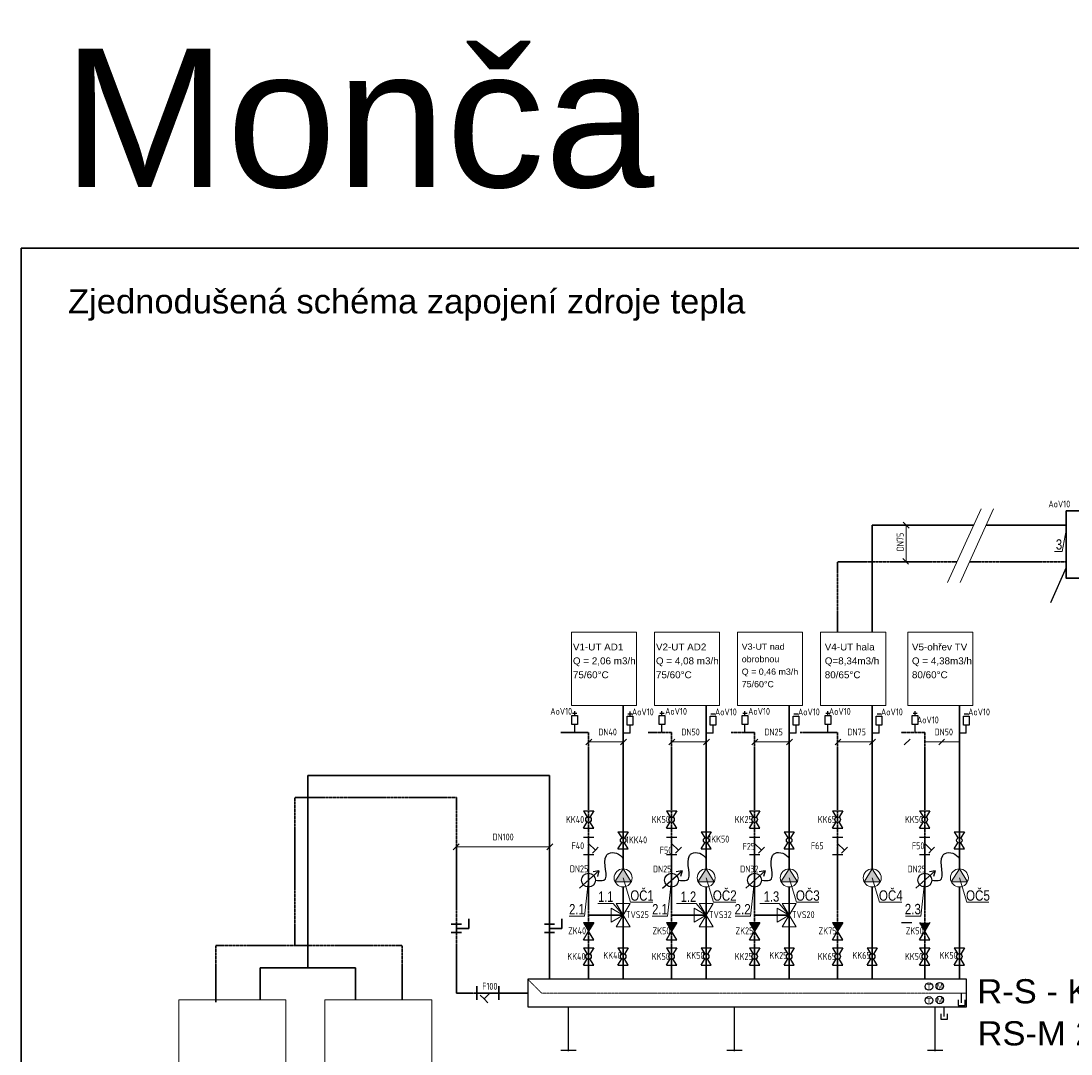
# Model space of a CAD drawing. Header units: millimetres. Extents: x -98431657 to -98227415, y -465497820 to -465456067.
# Tile 4 of 63: x -98424224 to -98416635, y -465493143 to -465485677. Entities that reach past the tile are written whole.
import ezdxf

# ---------------------------------------------------------------- set-up
doc = ezdxf.new("R2010")
doc.units = ezdxf.units.MM
doc.linetypes.add('Carkovana', pattern=[0.21, 0.15, -0.06])
for name, color, linetype, lineweight in [('Kóty obecně', 7, 'Continuous', 25), ('Pasivní chlazení', 7, 'Continuous', 25), ('Standard', 7, 'Continuous', 25), ('Topení', 6, 'Continuous', 25), ('WPF 1 - vrt', 7, 'Continuous', 25), ('ZAM - POHLEDY_Pero_č.__2', 7, 'Continuous', 13), ('základ', 7, 'Continuous', 25)]:
    doc.layers.add(name, color=color, linetype=linetype, lineweight=lineweight)
doc.layers.add('URB_DOMY_skica_hatch', color=7, linetype='Continuous', lineweight=25, true_color=0x656565)
doc.styles.add('ARIAL', font='arial.ttf')
doc.styles.add('ISOCPEUR', font='isocpeur.ttf')

msp = doc.modelspace()

# ---------------------------------------------------------------- hatches: boundary and pattern name
at = {"layer": 'URB_DOMY_skica_hatch', "linetype": 'Continuous', "lineweight": 25, "true_color": 0x000000}
for points in [[(-98419872.2, -465491806.1), (-98419931.3, -465491898.2), (-98419813.2, -465491898.2)], [(-98419272.2, -465491806.1), (-98419331.3, -465491898.2), (-98419213.2, -465491898.2)], [(-98418672.2, -465491806.1), (-98418731.3, -465491898.2), (-98418613.2, -465491898.2)], [(-98418072.2, -465491806.1), (-98418131.3, -465491898.2), (-98418013.2, -465491898.2)], [(-98417442.2, -465491806.1), (-98417501.3, -465491898.2), (-98417383.2, -465491898.2)], [(-98420122.2, -465492256.2), (-98420085.1, -465492194.2), (-98420159.4, -465492194.2)], [(-98419522.2, -465492256.2), (-98419485.1, -465492194.2), (-98419559.4, -465492194.2)], [(-98418922.2, -465492256.2), (-98418885.1, -465492194.2), (-98418959.4, -465492194.2)], [(-98418322.2, -465492256.2), (-98418285.1, -465492194.2), (-98418359.4, -465492194.2)], [(-98417692.2, -465492256.2), (-98417655.1, -465492194.2), (-98417729.4, -465492194.2)]]:
    msp.add_hatch(color=18, dxfattribs=at).paths.add_polyline_path(points)

# ---------------------------------------------------------------- linework, layer by layer
at = {"layer": 'Pasivní chlazení'}
for centre in [(-98417662.3, -465492655.9), (-98417584, -465492653.1), (-98417662.3, -465492755.9), (-98417584, -465492753.1)]:
    msp.add_circle(centre, 27.1, dxfattribs=at)
at = {"layer": 'Standard', "color": 0, "linetype": 'Continuous', "lineweight": 13}
for p, q in [((-98409373.7, -465487319.7), (-98424223.7, -465487319.7)), ((-98424223.7, -465487319.7), (-98424223.7, -465497819.7)), ((-98416700.5, -465489511.9), (-98416671.3, -465489358.3)), ((-98416755.5, -465489511.9), (-98416700.5, -465489511.9)), ((-98420151.5, -465492147.2), (-98420122.2, -465491887.1)), ((-98419872.2, -465491871), (-98419818.5, -465492046.2)), ((-98419551.5, -465492147.2), (-98419522.2, -465491887.1)), ((-98419272.2, -465491871), (-98419218.5, -465492046.2)), ((-98418951.5, -465492147.2), (-98418922.2, -465491887.1)), ((-98418672.2, -465491871), (-98418618.5, -465492046.2)), ((-98418072.2, -465491871), (-98418018.5, -465492046.2)), ((-98417721.5, -465492147.2), (-98417692.2, -465491887.1)), ((-98417442.2, -465491871), (-98417388.5, -465492046.2)), ((-98419818.5, -465492046.2), (-98419658.5, -465492046.2)), ((-98419218.5, -465492046.2), (-98419058.5, -465492046.2)), ((-98418618.5, -465492046.2), (-98418458.5, -465492046.2)), ((-98418018.5, -465492046.2), (-98417858.5, -465492046.2)), ((-98417388.5, -465492046.2), (-98417228.5, -465492046.2)), ((-98420055.3, -465492056.3), (-98419945.3, -465492056.3)), ((-98419872.2, -465492139.6), (-98419958.3, -465492088.7)), ((-98419958.3, -465492088.7), (-98419958.3, -465492139.6)), ((-98419945.3, -465492056.3), (-98419872.2, -465492139.6)), ((-98419872.2, -465492139.6), (-98419922, -465492055.5)), ((-98419922, -465492055.5), (-98419822, -465492055.5)), ((-98419822, -465492055.5), (-98419872.2, -465492139.6)), ((-98419485.3, -465492056.3), (-98419345.3, -465492056.3)), ((-98419272.2, -465492139.6), (-98419358.3, -465492088.7)), ((-98419358.3, -465492088.7), (-98419358.3, -465492139.6)), ((-98419345.3, -465492056.3), (-98419272.2, -465492139.6)), ((-98419272.2, -465492139.6), (-98419322, -465492055.5)), ((-98419322, -465492055.5), (-98419222, -465492055.5)), ((-98419222, -465492055.5), (-98419272.2, -465492139.6)), ((-98418885.3, -465492056.3), (-98418745.3, -465492056.3)), ((-98418672.2, -465492139.6), (-98418758.3, -465492088.7)), ((-98418758.3, -465492088.7), (-98418758.3, -465492139.6)), ((-98418745.3, -465492056.3), (-98418672.2, -465492139.6)), ((-98418672.2, -465492139.6), (-98418722, -465492055.5)), ((-98418722, -465492055.5), (-98418622, -465492055.5)), ((-98418622, -465492055.5), (-98418672.2, -465492139.6)), ((-98420261.5, -465492147.2), (-98420151.5, -465492147.2)), ((-98419872.2, -465492139.6), (-98419958.3, -465492190.5)), ((-98419958.3, -465492190.5), (-98419958.3, -465492139.6)), ((-98419872.2, -465492139.6), (-98419922, -465492223.7)), ((-98419822, -465492223.7), (-98419872.2, -465492139.6)), ((-98419661.5, -465492147.2), (-98419551.5, -465492147.2)), ((-98419272.2, -465492139.6), (-98419358.3, -465492190.5)), ((-98419358.3, -465492190.5), (-98419358.3, -465492139.6)), ((-98419272.2, -465492139.6), (-98419322, -465492223.7)), ((-98419222, -465492223.7), (-98419272.2, -465492139.6)), ((-98419061.5, -465492147.2), (-98418951.5, -465492147.2)), ((-98418672.2, -465492139.6), (-98418758.3, -465492190.5)), ((-98418758.3, -465492190.5), (-98418758.3, -465492139.6)), ((-98418672.2, -465492139.6), (-98418722, -465492223.7)), ((-98418622, -465492223.7), (-98418672.2, -465492139.6)), ((-98417831.5, -465492147.2), (-98417721.5, -465492147.2)), ((-98419922, -465492223.7), (-98419822, -465492223.7)), ((-98419322, -465492223.7), (-98419222, -465492223.7)), ((-98418722, -465492223.7), (-98418622, -465492223.7)), ((-98420560.2, -465492603.6), (-98420560.2, -465492803.6)), ((-98417390.2, -465492603.6), (-98420560.2, -465492603.6)), ((-98417390.2, -465492603.6), (-98417390.2, -465492803.6)), ((-98420560.2, -465492803.6), (-98417390.2, -465492803.6))]:
    msp.add_line(p, q, dxfattribs=at)
at = {"layer": 'Standard', "color": 1, "linetype": 'Continuous', "lineweight": 35}
for p, q in [((-98418072.2, -465489320.3), (-98417339.2, -465489320.3)), ((-98418072.2, -465490095.5), (-98418072.2, -465489320.3)), ((-98417249.2, -465489320.3), (-98416671.3, -465489320.3)), ((-98419872.2, -465491806.1), (-98419872.2, -465490625.5)), ((-98419272.2, -465491806.1), (-98419272.2, -465490625.5)), ((-98418672.2, -465491806.1), (-98418672.2, -465490625.5)), ((-98418072.2, -465491806.1), (-98418072.2, -465490625.5)), ((-98417442.2, -465491806.1), (-98417442.2, -465490625.5)), ((-98422150.2, -465491130), (-98422150.2, -465492520)), ((-98420404.4, -465491130), (-98422150.2, -465491130)), ((-98420404.4, -465492603.6), (-98420404.4, -465491130)), ((-98419872.2, -465492603.6), (-98419872.2, -465491936)), ((-98419272.2, -465492603.6), (-98419272.2, -465491936)), ((-98418672.2, -465492603.6), (-98418672.2, -465491936)), ((-98418072.2, -465492603.6), (-98418072.2, -465491936)), ((-98417442.2, -465492603.6), (-98417442.2, -465491936)), ((-98419872.2, -465492139.6), (-98420122.2, -465492139.6)), ((-98419272.2, -465492139.6), (-98419522.2, -465492139.6)), ((-98418672.2, -465492139.6), (-98418922.2, -465492139.6)), ((-98422150.2, -465492520), (-98422494.7, -465492520)), ((-98422494.7, -465492520), (-98422494.7, -465492751.6)), ((-98422150.2, -465492520), (-98421805.6, -465492520)), ((-98421805.6, -465492520), (-98421805.6, -465492751.6))]:
    msp.add_line(p, q, dxfattribs=at)
at = {"layer": 'Standard', "color": 5, "linetype": 'Carkovana', "lineweight": 35}
for p, q in [((-98418322.2, -465489585.6), (-98417459.4, -465489585.6)), ((-98418322.2, -465490095.5), (-98418322.2, -465489585.6)), ((-98417369.4, -465489585.6), (-98416671.3, -465489585.6)), ((-98420122.2, -465490820.8), (-98420322.2, -465490820.8)), ((-98420122.2, -465492603.6), (-98420122.2, -465490820.8)), ((-98419522.2, -465490820.8), (-98419692.1, -465490820.8)), ((-98419522.2, -465492603.6), (-98419522.2, -465490820.8)), ((-98418922.2, -465490820.8), (-98419092.1, -465490820.8)), ((-98418922.2, -465492603.6), (-98418922.2, -465490820.8)), ((-98418322.2, -465490820.8), (-98418592.1, -465490820.8)), ((-98418322.2, -465492603.6), (-98418322.2, -465490820.8)), ((-98417692.2, -465490820.8), (-98417862.1, -465490820.8)), ((-98417692.2, -465492603.6), (-98417692.2, -465490820.8)), ((-98422244.7, -465491288.9), (-98422244.7, -465492360)), ((-98421077.1, -465491288.9), (-98422244.7, -465491288.9)), ((-98421077.1, -465492703.6), (-98421077.1, -465491288.9)), ((-98422244.7, -465492360), (-98422814.7, -465492360)), ((-98422814.7, -465492360), (-98422814.7, -465492770)), ((-98422244.7, -465492360), (-98421469.7, -465492360)), ((-98421469.7, -465492360), (-98421469.7, -465492751.6)), ((-98420560.2, -465492703.6), (-98421077.1, -465492703.6))]:
    msp.add_line(p, q, dxfattribs=at)
at = {"layer": 'Standard', "color": 0, "linetype": 'Continuous', "lineweight": 35}
for points in [[(-98424223.7, -465487319.7), (-98409373.7, -465487319.7), (-98409373.7, -465497819.7), (-98424223.7, -465497819.7), (-98424223.7, -465487319.7)], [(-98416671.3, -465489218.7), (-98416554.3, -465489218.7), (-98416554.3, -465489703.6), (-98416671.3, -465489703.6), (-98416671.3, -465489218.7)]]:
    msp.add_lwpolyline(points, close=True, dxfattribs=at)
at = {"layer": 'Standard', "color": 0, "linetype": 'Continuous', "lineweight": 25}
msp.add_lwpolyline([(-98417390.2, -465492603.6), (-98420560.2, -465492603.6), (-98420560.2, -465492803.6), (-98417390.2, -465492803.6), (-98417390.2, -465492603.6)], close=True, dxfattribs=at)
at = {"layer": 'Topení', "color": 0, "linetype": 'Continuous', "lineweight": 13}
for p, q in [((-98417285.7, -465489202.2), (-98417527.4, -465489735.8)), ((-98417195.7, -465489202.2), (-98417437.4, -465489735.8)), ((-98417847.8, -465489300.1), (-98417805.3, -465489342.5)), ((-98417827.5, -465489585.6), (-98417827.5, -465489320.3)), ((-98417851.2, -465489561.9), (-98417808.8, -465489604.3)), ((-98420098.5, -465490866.9), (-98420140.9, -465490909.3)), ((-98420122.2, -465490887.1), (-98419872.2, -465490887.1)), ((-98419848.5, -465490866.9), (-98419890.9, -465490909.3)), ((-98419498.5, -465490866.9), (-98419540.9, -465490909.3)), ((-98419522.2, -465490887.1), (-98419272.2, -465490887.1)), ((-98419248.5, -465490866.9), (-98419290.9, -465490909.3)), ((-98418898.5, -465490866.9), (-98418940.9, -465490909.3)), ((-98418922.2, -465490887.1), (-98418672.2, -465490887.1)), ((-98418648.5, -465490866.9), (-98418690.9, -465490909.3)), ((-98418298.5, -465490866.9), (-98418340.9, -465490909.3)), ((-98418322.2, -465490887.1), (-98418072.2, -465490887.1)), ((-98418048.5, -465490866.9), (-98418090.9, -465490909.3)), ((-98417798.5, -465490866.9), (-98417840.9, -465490909.3)), ((-98417692.2, -465490887.1), (-98417442.2, -465490887.1)), ((-98417548.5, -465490866.9), (-98417590.9, -465490909.3)), ((-98421057, -465491625.6), (-98421099.4, -465491668)), ((-98421080.7, -465491645.8), (-98420404.4, -465491645.8)), ((-98420380.6, -465491625.6), (-98420423.1, -465491668))]:
    msp.add_line(p, q, dxfattribs=at)
at = {"layer": 'Topení', "color": 0, "linetype": 'Continuous', "lineweight": 25}
for p, q in [((-98416671.3, -465489626.5), (-98416783.6, -465489883.3)), ((-98420159.4, -465491387), (-98420085.1, -465491387)), ((-98420159.4, -465491387), (-98420132.5, -465491431.9)), ((-98420085.1, -465491387), (-98420111.9, -465491431.9)), ((-98419559.4, -465491387), (-98419485.1, -465491387)), ((-98419559.4, -465491387), (-98419532.5, -465491431.9)), ((-98419485.1, -465491387), (-98419511.9, -465491431.9)), ((-98418959.4, -465491387), (-98418885.1, -465491387)), ((-98418959.4, -465491387), (-98418932.5, -465491431.9)), ((-98418885.1, -465491387), (-98418911.9, -465491431.9)), ((-98418359.4, -465491387), (-98418285.1, -465491387)), ((-98418359.4, -465491387), (-98418332.5, -465491431.9)), ((-98418285.1, -465491387), (-98418311.9, -465491431.9)), ((-98417729.4, -465491387), (-98417655.1, -465491387)), ((-98417729.4, -465491387), (-98417702.5, -465491431.9)), ((-98417655.1, -465491387), (-98417681.9, -465491431.9)), ((-98420159.4, -465491511), (-98420132.5, -465491466.2)), ((-98420159.4, -465491511), (-98420085.1, -465491511)), ((-98420085.1, -465491511), (-98420111.9, -465491466.2)), ((-98419559.4, -465491511), (-98419532.5, -465491466.2)), ((-98419559.4, -465491511), (-98419485.1, -465491511)), ((-98419485.1, -465491511), (-98419511.9, -465491466.2)), ((-98418959.4, -465491511), (-98418932.5, -465491466.2)), ((-98418959.4, -465491511), (-98418885.1, -465491511)), ((-98418885.1, -465491511), (-98418911.9, -465491466.2)), ((-98418359.4, -465491511), (-98418332.5, -465491466.2)), ((-98418359.4, -465491511), (-98418285.1, -465491511)), ((-98418285.1, -465491511), (-98418311.9, -465491466.2)), ((-98417729.4, -465491511), (-98417702.5, -465491466.2)), ((-98417729.4, -465491511), (-98417655.1, -465491511)), ((-98417655.1, -465491511), (-98417681.9, -465491466.2)), ((-98420159.4, -465491577), (-98420085.1, -465491577)), ((-98420122.2, -465491577), (-98420122.2, -465491701)), ((-98419909.4, -465491537), (-98419835.1, -465491537)), ((-98419909.4, -465491537), (-98419882.5, -465491581.9)), ((-98419835.1, -465491537), (-98419861.9, -465491581.9)), ((-98419559.4, -465491577), (-98419485.1, -465491577)), ((-98419522.2, -465491577), (-98419522.2, -465491701)), ((-98419309.4, -465491537), (-98419235.1, -465491537)), ((-98419309.4, -465491537), (-98419282.5, -465491581.9)), ((-98419235.1, -465491537), (-98419261.9, -465491581.9)), ((-98418959.4, -465491577), (-98418885.1, -465491577)), ((-98418922.2, -465491577), (-98418922.2, -465491701)), ((-98418709.4, -465491537), (-98418635.1, -465491537)), ((-98418709.4, -465491537), (-98418682.5, -465491581.9)), ((-98418635.1, -465491537), (-98418661.9, -465491581.9)), ((-98418359.4, -465491577), (-98418285.1, -465491577)), ((-98418322.2, -465491577), (-98418322.2, -465491701)), ((-98417729.4, -465491577), (-98417655.1, -465491577)), ((-98417692.2, -465491577), (-98417692.2, -465491701)), ((-98417479.4, -465491537), (-98417405.1, -465491537)), ((-98417479.4, -465491537), (-98417452.5, -465491581.9)), ((-98417405.1, -465491537), (-98417431.9, -465491581.9)), ((-98420122.2, -465491621), (-98420072.7, -465491670.5)), ((-98420072.7, -465491670.5), (-98420093.9, -465491691.7)), ((-98420072.7, -465491670.5), (-98420051.5, -465491649.3)), ((-98419909.4, -465491661), (-98419882.5, -465491616.2)), ((-98419909.4, -465491661), (-98419835.1, -465491661)), ((-98419835.1, -465491661), (-98419861.9, -465491616.2)), ((-98419522.2, -465491621), (-98419472.7, -465491670.5)), ((-98419472.7, -465491670.5), (-98419493.9, -465491691.7)), ((-98419472.7, -465491670.5), (-98419451.5, -465491649.3)), ((-98419309.4, -465491661), (-98419282.5, -465491616.2)), ((-98419309.4, -465491661), (-98419235.1, -465491661)), ((-98419235.1, -465491661), (-98419261.9, -465491616.2)), ((-98418922.2, -465491621), (-98418872.7, -465491670.5)), ((-98418872.7, -465491670.5), (-98418893.9, -465491691.7)), ((-98418872.7, -465491670.5), (-98418851.5, -465491649.3)), ((-98418709.4, -465491661), (-98418682.5, -465491616.2)), ((-98418709.4, -465491661), (-98418635.1, -465491661)), ((-98418635.1, -465491661), (-98418661.9, -465491616.2)), ((-98418322.2, -465491621), (-98418272.7, -465491670.5)), ((-98418272.7, -465491670.5), (-98418293.9, -465491691.7)), ((-98418272.7, -465491670.5), (-98418251.5, -465491649.3)), ((-98417692.2, -465491621), (-98417642.7, -465491670.5)), ((-98417642.7, -465491670.5), (-98417663.9, -465491691.7)), ((-98417642.7, -465491670.5), (-98417621.5, -465491649.3)), ((-98417479.4, -465491661), (-98417452.5, -465491616.2)), ((-98417479.4, -465491661), (-98417405.1, -465491661)), ((-98417405.1, -465491661), (-98417431.9, -465491616.2)), ((-98420159.4, -465491701), (-98420085.1, -465491701)), ((-98419559.4, -465491701), (-98419485.1, -465491701)), ((-98418959.4, -465491701), (-98418885.1, -465491701)), ((-98418359.4, -465491701), (-98418285.1, -465491701)), ((-98417729.4, -465491701), (-98417655.1, -465491701)), ((-98420186.6, -465491944.4), (-98420046.7, -465491820.5)), ((-98420046.7, -465491820.5), (-98420087.9, -465491826.9)), ((-98420046.7, -465491820.5), (-98420058, -465491860.6)), ((-98419586.6, -465491944.4), (-98419446.7, -465491820.5)), ((-98419446.7, -465491820.5), (-98419487.9, -465491826.9)), ((-98419446.7, -465491820.5), (-98419458, -465491860.6)), ((-98418986.6, -465491944.4), (-98418846.7, -465491820.5)), ((-98418846.7, -465491820.5), (-98418887.9, -465491826.9)), ((-98418846.7, -465491820.5), (-98418858, -465491860.6)), ((-98417756.6, -465491944.4), (-98417616.7, -465491820.5)), ((-98417616.7, -465491820.5), (-98417657.9, -465491826.9)), ((-98417616.7, -465491820.5), (-98417628, -465491860.6)), ((-98420159.4, -465492194.2), (-98420122.2, -465492256.2)), ((-98420159.4, -465492194.2), (-98420085.1, -465492194.2)), ((-98420085.1, -465492194.2), (-98420122.2, -465492256.2)), ((-98419559.4, -465492194.2), (-98419522.2, -465492256.2)), ((-98419559.4, -465492194.2), (-98419485.1, -465492194.2)), ((-98419485.1, -465492194.2), (-98419522.2, -465492256.2)), ((-98418959.4, -465492194.2), (-98418922.2, -465492256.2)), ((-98418959.4, -465492194.2), (-98418885.1, -465492194.2)), ((-98418885.1, -465492194.2), (-98418922.2, -465492256.2)), ((-98418359.4, -465492194.2), (-98418322.2, -465492256.2)), ((-98418359.4, -465492194.2), (-98418285.1, -465492194.2)), ((-98418285.1, -465492194.2), (-98418322.2, -465492256.2)), ((-98417859.4, -465492194.2), (-98417785.1, -465492194.2)), ((-98417729.4, -465492194.2), (-98417692.2, -465492256.2)), ((-98417655.1, -465492194.2), (-98417692.2, -465492256.2)), ((-98420159.4, -465492318.2), (-98420122.2, -465492256.2)), ((-98420085.1, -465492318.2), (-98420122.2, -465492256.2)), ((-98419559.4, -465492318.2), (-98419522.2, -465492256.2)), ((-98419485.1, -465492318.2), (-98419522.2, -465492256.2)), ((-98418959.4, -465492318.2), (-98418922.2, -465492256.2)), ((-98418885.1, -465492318.2), (-98418922.2, -465492256.2)), ((-98418359.4, -465492318.2), (-98418322.2, -465492256.2)), ((-98418285.1, -465492318.2), (-98418322.2, -465492256.2)), ((-98417729.4, -465492318.2), (-98417692.2, -465492256.2)), ((-98417655.1, -465492318.2), (-98417692.2, -465492256.2)), ((-98420159.4, -465492318.2), (-98420085.1, -465492318.2)), ((-98419559.4, -465492318.2), (-98419485.1, -465492318.2)), ((-98418959.4, -465492318.2), (-98418885.1, -465492318.2)), ((-98418359.4, -465492318.2), (-98418285.1, -465492318.2)), ((-98417729.4, -465492318.2), (-98417655.1, -465492318.2)), ((-98420159.4, -465492377), (-98420085.1, -465492377)), ((-98420159.4, -465492377), (-98420132.5, -465492421.9)), ((-98420085.1, -465492377), (-98420111.9, -465492421.9)), ((-98419909.4, -465492377), (-98419835.1, -465492377)), ((-98419909.4, -465492377), (-98419882.5, -465492421.9)), ((-98419835.1, -465492377), (-98419861.9, -465492421.9)), ((-98419559.4, -465492377), (-98419485.1, -465492377)), ((-98419559.4, -465492377), (-98419532.5, -465492421.9)), ((-98419485.1, -465492377), (-98419511.9, -465492421.9)), ((-98419309.4, -465492377), (-98419235.1, -465492377)), ((-98419309.4, -465492377), (-98419282.5, -465492421.9)), ((-98419235.1, -465492377), (-98419261.9, -465492421.9)), ((-98418959.4, -465492377), (-98418885.1, -465492377)), ((-98418959.4, -465492377), (-98418932.5, -465492421.9)), ((-98418885.1, -465492377), (-98418911.9, -465492421.9)), ((-98418709.4, -465492377), (-98418635.1, -465492377)), ((-98418709.4, -465492377), (-98418682.5, -465492421.9)), ((-98418635.1, -465492377), (-98418661.9, -465492421.9)), ((-98418359.4, -465492377), (-98418285.1, -465492377)), ((-98418359.4, -465492377), (-98418332.5, -465492421.9)), ((-98418285.1, -465492377), (-98418311.9, -465492421.9)), ((-98418109.4, -465492377), (-98418035.1, -465492377)), ((-98418109.4, -465492377), (-98418082.5, -465492421.9)), ((-98418035.1, -465492377), (-98418061.9, -465492421.9)), ((-98417729.4, -465492377), (-98417655.1, -465492377)), ((-98417729.4, -465492377), (-98417702.5, -465492421.9)), ((-98417655.1, -465492377), (-98417681.9, -465492421.9)), ((-98417479.4, -465492377), (-98417405.1, -465492377)), ((-98417479.4, -465492377), (-98417452.5, -465492421.9)), ((-98417405.1, -465492377), (-98417431.9, -465492421.9)), ((-98420159.4, -465492501), (-98420132.5, -465492456.2)), ((-98420159.4, -465492501), (-98420085.1, -465492501)), ((-98420085.1, -465492501), (-98420111.9, -465492456.2)), ((-98419909.4, -465492501), (-98419882.5, -465492456.2)), ((-98419909.4, -465492501), (-98419835.1, -465492501)), ((-98419835.1, -465492501), (-98419861.9, -465492456.2)), ((-98419559.4, -465492501), (-98419532.5, -465492456.2)), ((-98419559.4, -465492501), (-98419485.1, -465492501)), ((-98419485.1, -465492501), (-98419511.9, -465492456.2)), ((-98419309.4, -465492501), (-98419282.5, -465492456.2)), ((-98419309.4, -465492501), (-98419235.1, -465492501)), ((-98419235.1, -465492501), (-98419261.9, -465492456.2)), ((-98418959.4, -465492501), (-98418932.5, -465492456.2)), ((-98418959.4, -465492501), (-98418885.1, -465492501)), ((-98418885.1, -465492501), (-98418911.9, -465492456.2)), ((-98418709.4, -465492501), (-98418682.5, -465492456.2)), ((-98418709.4, -465492501), (-98418635.1, -465492501)), ((-98418635.1, -465492501), (-98418661.9, -465492456.2)), ((-98418359.4, -465492501), (-98418332.5, -465492456.2)), ((-98418359.4, -465492501), (-98418285.1, -465492501)), ((-98418285.1, -465492501), (-98418311.9, -465492456.2)), ((-98418109.4, -465492501), (-98418082.5, -465492456.2)), ((-98418109.4, -465492501), (-98418035.1, -465492501)), ((-98418035.1, -465492501), (-98418061.9, -465492456.2)), ((-98417729.4, -465492501), (-98417702.5, -465492456.2)), ((-98417729.4, -465492501), (-98417655.1, -465492501)), ((-98417655.1, -465492501), (-98417681.9, -465492456.2)), ((-98417479.4, -465492501), (-98417452.5, -465492456.2)), ((-98417479.4, -465492501), (-98417405.1, -465492501)), ((-98417405.1, -465492501), (-98417431.9, -465492456.2)), ((-98417429, -465492703.6), (-98417429, -465492773.6)), ((-98420270.5, -465492803.6), (-98420270.5, -465493123.6)), ((-98419070.5, -465492803.6), (-98419070.5, -465493123.6)), ((-98417620.5, -465492803.6), (-98417620.5, -465493123.6)), ((-98417555.6, -465492803.6), (-98417555.6, -465492873.6)), ((-98417450.3, -465492752.3), (-98417450.3, -465492792.3)), ((-98417450.3, -465492792.3), (-98417400.3, -465492792.3)), ((-98417400.3, -465492792.3), (-98417400.3, -465492752.3)), ((-98417576.8, -465492852.3), (-98417576.8, -465492892.3)), ((-98417526.8, -465492892.3), (-98417526.8, -465492852.3)), ((-98417576.8, -465492892.3), (-98417526.8, -465492892.3)), ((-98420322.4, -465493116.8), (-98420212.4, -465493116.8)), ((-98419122.4, -465493116.8), (-98419012.4, -465493116.8)), ((-98417672.4, -465493116.8), (-98417562.4, -465493116.8))]:
    msp.add_line(p, q, dxfattribs=at)
at = {"layer": 'Topení', "color": 0, "linetype": 'Continuous', "lineweight": 35}
for p, q in [((-98421114.3, -465492204.3), (-98421040, -465492204.3)), ((-98421077.1, -465492204.3), (-98421077.1, -465492264.2)), ((-98420987.1, -465492236.7), (-98420987.1, -465492166.7)), ((-98420441.5, -465492204.3), (-98420367.2, -465492204.3)), ((-98420404.4, -465492204.3), (-98420404.4, -465492264.2)), ((-98420314.4, -465492236.7), (-98420314.4, -465492166.7)), ((-98421114.3, -465492264.2), (-98421040, -465492264.2)), ((-98421077.1, -465492236.7), (-98420987.1, -465492236.7)), ((-98420441.5, -465492264.2), (-98420367.2, -465492264.2)), ((-98420404.4, -465492236.7), (-98420314.4, -465492236.7)), ((-98420929.4, -465492652.6), (-98420929.4, -465492752.6)), ((-98420771.6, -465492652.6), (-98420771.6, -465492752.6)), ((-98420924.4, -465492703.6), (-98420764.4, -465492703.6)), ((-98420877.6, -465492745.5), (-98420905.9, -465492717.2)), ((-98420835.7, -465492703.6), (-98420877.6, -465492745.5)), ((-98420877.6, -465492745.5), (-98420849.4, -465492773.8))]:
    msp.add_line(p, q, dxfattribs=at)
at = {"layer": 'Topení', "color": 0, "linetype": 'Carkovana', "lineweight": 18}
msp.add_lwpolyline([(-98417390.2, -465492703.6), (-98420460.2, -465492703.6), (-98420560.2, -465492603.6)], dxfattribs=at)
at = {"layer": 'Topení', "color": 0, "linetype": 'Continuous', "lineweight": 25}
for centre, radius in [((-98420122.2, -465491449), 20), ((-98419522.2, -465491449), 20), ((-98418922.2, -465491449), 20), ((-98418322.2, -465491449), 20), ((-98417692.2, -465491449), 20), ((-98419872.2, -465491599), 20), ((-98419272.2, -465491599), 20), ((-98418672.2, -465491599), 20), ((-98417442.2, -465491599), 20), ((-98420122.2, -465491887.1), 50), ((-98419522.2, -465491887.1), 50), ((-98418922.2, -465491887.1), 50), ((-98417692.2, -465491887.1), 50), ((-98420122.2, -465492439), 20), ((-98419872.2, -465492439), 20), ((-98419522.2, -465492439), 20), ((-98419272.2, -465492439), 20), ((-98418922.2, -465492439), 20), ((-98418672.2, -465492439), 20), ((-98418322.2, -465492439), 20), ((-98418072.2, -465492439), 20), ((-98417692.2, -465492439), 20), ((-98417442.2, -465492439), 20)]:
    msp.add_circle(centre, radius, dxfattribs=at)
for points, start_tangent, end_tangent in [([(-98420072.2, -465491887.1), (-98420012.2, -465491887.1), (-98419992.4, -465491709.4), (-98419975.4, -465491693.2), (-98419872.2, -465491729.6)], (1.156269, -0.124047), (0.658422, -1.070822)), ([(-98419472.2, -465491887.1), (-98419412.2, -465491887.1), (-98419392.4, -465491709.4), (-98419375.4, -465491693.2), (-98419272.2, -465491729.6)], (1.156269, -0.124047), (0.658422, -1.070822)), ([(-98418872.2, -465491887.1), (-98418812.2, -465491887.1), (-98418792.4, -465491709.4), (-98418775.4, -465491693.2), (-98418672.2, -465491729.6)], (1.156269, -0.124047), (0.558422, -1.070822)), ([(-98417642.2, -465491887.1), (-98417582.2, -465491887.1), (-98417562.4, -465491709.4), (-98417545.4, -465491693.2), (-98417442.2, -465491729.6)], (1.056269, -0.124047), (0.658422, -1.070822))]:
    msp.add_spline(points, degree=3, dxfattribs=dict(at, start_tangent=start_tangent, end_tangent=end_tangent))
at = {"layer": 'WPF 1 - vrt'}
for p, q in [((-98420222.2, -465490820.8), (-98420222.2, -465490778.6)), ((-98419822.2, -465490825.3), (-98419872.2, -465490825.3)), ((-98419822.2, -465490825.3), (-98419822.2, -465490783.1)), ((-98419592.1, -465490820.8), (-98419592.1, -465490778.6)), ((-98419222.2, -465490825.3), (-98419272.2, -465490825.3)), ((-98419222.2, -465490825.3), (-98419222.2, -465490783.1)), ((-98418992.1, -465490820.8), (-98418992.1, -465490778.6)), ((-98418622.2, -465490825.3), (-98418672.2, -465490825.3)), ((-98418622.2, -465490825.3), (-98418622.2, -465490783.1)), ((-98418392.1, -465490820.8), (-98418392.1, -465490778.6)), ((-98418022.2, -465490825.3), (-98418072.2, -465490825.3)), ((-98418022.2, -465490825.3), (-98418022.2, -465490783.1)), ((-98417762.1, -465490820.8), (-98417762.1, -465490778.6)), ((-98417392.2, -465490825.3), (-98417442.2, -465490825.3)), ((-98417392.2, -465490825.3), (-98417392.2, -465490783.1))]:
    msp.add_line(p, q, dxfattribs=at)
at = {"layer": 'ZAM - POHLEDY_Pero_č.__2', "color": 0, "linetype": 'Continuous', "lineweight": 13}
for p, q in [((-98419872.2, -465491806.1), (-98419931.3, -465491898.2)), ((-98419813.2, -465491898.2), (-98419872.2, -465491806.1)), ((-98419272.2, -465491806.1), (-98419331.3, -465491898.2)), ((-98419213.2, -465491898.2), (-98419272.2, -465491806.1)), ((-98418672.2, -465491806.1), (-98418731.3, -465491898.2)), ((-98418613.2, -465491898.2), (-98418672.2, -465491806.1)), ((-98418072.2, -465491806.1), (-98418131.3, -465491898.2)), ((-98418013.2, -465491898.2), (-98418072.2, -465491806.1)), ((-98417442.2, -465491806.1), (-98417501.3, -465491898.2)), ((-98417383.2, -465491898.2), (-98417442.2, -465491806.1)), ((-98419931.3, -465491898.2), (-98419813.2, -465491898.2)), ((-98419331.3, -465491898.2), (-98419213.2, -465491898.2)), ((-98418731.3, -465491898.2), (-98418613.2, -465491898.2)), ((-98418131.3, -465491898.2), (-98418013.2, -465491898.2)), ((-98417501.3, -465491898.2), (-98417383.2, -465491898.2))]:
    msp.add_line(p, q, dxfattribs=at)
for points in [[(-98420244.7, -465490095.5), (-98419774.8, -465490095.5), (-98419774.8, -465490625.5), (-98420244.7, -465490625.5), (-98420244.7, -465490095.5)], [(-98419644.7, -465490095.5), (-98419174.8, -465490095.5), (-98419174.8, -465490625.5), (-98419644.7, -465490625.5), (-98419644.7, -465490095.5)], [(-98419044.7, -465490095.5), (-98418574.8, -465490095.5), (-98418574.8, -465490625.5), (-98419044.7, -465490625.5), (-98419044.7, -465490095.5)], [(-98418444.7, -465490095.5), (-98417974.8, -465490095.5), (-98417974.8, -465490625.5), (-98418444.7, -465490625.5), (-98418444.7, -465490095.5)], [(-98417814.7, -465490095.5), (-98417344.8, -465490095.5), (-98417344.8, -465490625.5), (-98417814.7, -465490625.5), (-98417814.7, -465490095.5)], [(-98423082.5, -465492751.6), (-98422308.8, -465492751.6), (-98422308.8, -465493888.9), (-98423082.5, -465493888.9), (-98423082.5, -465492751.6)], [(-98422027.4, -465492751.6), (-98421253.8, -465492751.6), (-98421253.8, -465493888.9), (-98422027.4, -465493888.9), (-98422027.4, -465492751.6)]]:
    msp.add_lwpolyline(points, close=True, dxfattribs=at)
for centre in [(-98419872.2, -465491871), (-98419272.2, -465491871), (-98418672.2, -465491871), (-98418072.2, -465491871), (-98417442.2, -465491871)]:
    msp.add_circle(centre, 65, dxfattribs=at)
at = {"layer": 'základ'}
for p, q in [((-98420237.4, -465490679.8), (-98420206.2, -465490679.8)), ((-98420222.2, -465490697.6), (-98420222.2, -465490664.6)), ((-98419837.4, -465490684.3), (-98419806.2, -465490684.3)), ((-98419822.2, -465490702.1), (-98419822.2, -465490669.1)), ((-98419607.3, -465490679.8), (-98419576.1, -465490679.8)), ((-98419592.1, -465490697.6), (-98419592.1, -465490664.6)), ((-98419237.4, -465490684.3), (-98419206.2, -465490684.3)), ((-98419007.3, -465490679.8), (-98418976.1, -465490679.8)), ((-98418992.1, -465490697.6), (-98418992.1, -465490664.6)), ((-98418637.4, -465490684.3), (-98418606.2, -465490684.3)), ((-98418407.3, -465490679.8), (-98418376.1, -465490679.8)), ((-98418392.1, -465490697.6), (-98418392.1, -465490664.6)), ((-98418037.4, -465490684.3), (-98418006.2, -465490684.3)), ((-98417777.3, -465490679.8), (-98417746.1, -465490679.8)), ((-98417762.1, -465490697.6), (-98417762.1, -465490664.6)), ((-98417407.4, -465490684.3), (-98417376.2, -465490684.3)), ((-98420222.2, -465490791.5), (-98420222.2, -465490763.1)), ((-98419592.1, -465490791.5), (-98419592.1, -465490763.1)), ((-98418992.1, -465490791.5), (-98418992.1, -465490763.1)), ((-98418392.1, -465490791.5), (-98418392.1, -465490763.1)), ((-98417762.1, -465490791.5), (-98417762.1, -465490763.1)), ((-98419822.2, -465490796), (-98419822.2, -465490767.6)), ((-98419222.2, -465490796), (-98419222.2, -465490767.6)), ((-98418622.2, -465490796), (-98418622.2, -465490767.6)), ((-98418022.2, -465490796), (-98418022.2, -465490767.6)), ((-98417392.2, -465490796), (-98417392.2, -465490767.6))]:
    msp.add_line(p, q, dxfattribs=at)
for points in [[(-98420242.8, -465490697.6), (-98420201.7, -465490697.6), (-98420201.7, -465490763.1), (-98420242.8, -465490763.1), (-98420242.8, -465490697.6)], [(-98419842.8, -465490702.1), (-98419801.7, -465490702.1), (-98419801.7, -465490767.6), (-98419842.8, -465490767.6), (-98419842.8, -465490702.1)], [(-98419612.7, -465490697.6), (-98419571.5, -465490697.6), (-98419571.5, -465490763.1), (-98419612.7, -465490763.1), (-98419612.7, -465490697.6)], [(-98419242.8, -465490702.1), (-98419201.7, -465490702.1), (-98419201.7, -465490767.6), (-98419242.8, -465490767.6), (-98419242.8, -465490702.1)], [(-98419012.7, -465490697.6), (-98418971.5, -465490697.6), (-98418971.5, -465490763.1), (-98419012.7, -465490763.1), (-98419012.7, -465490697.6)], [(-98418642.8, -465490702.1), (-98418601.7, -465490702.1), (-98418601.7, -465490767.6), (-98418642.8, -465490767.6), (-98418642.8, -465490702.1)], [(-98418412.7, -465490697.6), (-98418371.5, -465490697.6), (-98418371.5, -465490763.1), (-98418412.7, -465490763.1), (-98418412.7, -465490697.6)], [(-98418042.8, -465490702.1), (-98418001.7, -465490702.1), (-98418001.7, -465490767.6), (-98418042.8, -465490767.6), (-98418042.8, -465490702.1)], [(-98417782.7, -465490697.6), (-98417741.5, -465490697.6), (-98417741.5, -465490763.1), (-98417782.7, -465490763.1), (-98417782.7, -465490697.6)], [(-98417412.8, -465490702.1), (-98417371.7, -465490702.1), (-98417371.7, -465490767.6), (-98417412.8, -465490767.6), (-98417412.8, -465490702.1)]]:
    msp.add_lwpolyline(points, close=True, dxfattribs=at)

# ---------------------------------------------------------------- texts
at = {"color": 5, "linetype": 'Continuous', "lineweight": 35, "char_height": 37.5, "attachment_point": 1, "style": 'ARIAL'}
for s, insert, width in [('{\\fArial|i0|b0;\\H37.500000;\\W1.000000;\\C5;T}\\P', (-98417677.8, -465492638.5), 50.236), ('{\\fArial|i0|b0;\\H37.500000;\\W1.000000;\\C5;M}\\P', (-98417605.2, -465492635.7), 62.32), ('{\\fArial|i0|b0;\\H37.500000;\\W1.000000;\\C5;M}\\P', (-98417605.2, -465492735.7), 62.32), ('{\\fArial|i0|b0;\\H37.500000;\\W1.000000;\\C5;T}\\P', (-98417677.8, -465492738.5), 50.236)]:
    msp.add_mtext(s, dxfattribs=dict(at, insert=insert, width=width))
at = {"layer": 'Kóty obecně', "color": 0, "linetype": 'Continuous', "lineweight": 35, "style": 'ARIAL'}
for s, insert, char_height, width, attachment_point in [('{\\fArial|b0|i0|c238|p34;\\W1.02041;\\C7;Monča}', (-98423925, -465485878), 1000, 5012.441, 1), ('{\\fArial|i0|b0;\\H175.000000;\\W1.020408;\\C7;Zjednodušená schéma zapojení zdroje tepla}\\P', (-98423883.7, -465487616.3), 175, 5012.441, 1), ('\\W0.79;3', (-98416699.3, -465489499.3), 75, 76.709, 9), ('\\W0.74;1.1', (-98419944.1, -465492043.7), 75, 144.738, 9), ('\\W0.78;OČ1', (-98419651.6, -465492036.6), 75, 202.203, 9), ('\\W0.77;1.2', (-98419344.1, -465492043.7), 75, 145.789, 9), ('\\W0.80;OČ2', (-98419051.6, -465492036.6), 75, 202.983, 9), ('\\W0.77;1.3', (-98418744.1, -465492043.7), 75, 145.789, 9), ('\\W0.80;OČ3', (-98418451.6, -465492036.6), 75, 202.983, 9), ('\\W0.80;OČ4', (-98417851.6, -465492036.6), 75, 202.983, 9), ('\\W0.80;OČ5', (-98417221.6, -465492036.6), 75, 202.983, 9), ('\\W0.77;2.1', (-98420150.3, -465492134.6), 75, 145.789, 9), ('\\W0.77;2.1', (-98419550.3, -465492134.6), 75, 145.789, 9), ('\\W0.80;2.2', (-98418950.3, -465492134.6), 75, 146.923, 9), ('\\W0.80;2.3', (-98417720.3, -465492134.6), 75, 146.923, 9), ('{\\fArial|i0|b0;\\H175.000000;\\W1.020408;\\C7;R-S - Kotelna}\\P', (-98417312.4, -465492602.6), 175, 1592.514, 1), ('{\\fArial|i0|b0;\\H175.000000;\\W1.020408;\\C7;RS-M 200}\\P', (-98417310.9, -465492906.4), 175, 1217.527, 1)]:
    msp.add_mtext(s, dxfattribs=dict(at, insert=insert, char_height=char_height, width=width, attachment_point=attachment_point))
at = {"layer": 'Kóty obecně', "color": 0, "linetype": 'Continuous', "lineweight": 18, "char_height": 50, "style": 'ISOCPEUR'}
for s, insert, width, attachment_point in [('{\\fISOCPEUR|i0|b0;\\H50.000000;\\W0.800000;\\C7;AoV10}\\P', (-98416640.9, -465489193.5), 166.049, 9), ('{\\fISOCPEUR|i0|b0;\\H50.000000;\\W0.800000;\\C7;AoV10}\\P', (-98420240.8, -465490691.7), 166.049, 9), ('{\\fISOCPEUR|i0|b0;\\H50.000000;\\W0.800000;\\C7;AoV10}\\P', (-98419650.9, -465490696.2), 166.049, 9), ('{\\fISOCPEUR|i0|b0;\\H50.000000;\\W0.800000;\\C7;AoV10}\\P', (-98419410.8, -465490691.7), 166.049, 9), ('{\\fISOCPEUR|i0|b0;\\H50.000000;\\W0.800000;\\C7;AoV10}\\P', (-98419050.9, -465490696.2), 166.049, 9), ('{\\fISOCPEUR|i0|b0;\\H50.000000;\\W0.800000;\\C7;AoV10}\\P', (-98418810.8, -465490691.7), 166.049, 9), ('{\\fISOCPEUR|i0|b0;\\H50.000000;\\W0.800000;\\C7;AoV10}\\P', (-98418450.9, -465490696.2), 166.049, 9), ('{\\fISOCPEUR|i0|b0;\\H50.000000;\\W0.800000;\\C7;AoV10}\\P', (-98418227.4, -465490692.8), 166.049, 9), ('{\\fISOCPEUR|i0|b0;\\H50.000000;\\W0.800000;\\C7;AoV10}\\P', (-98417850.9, -465490696.2), 166.049, 9), ('{\\fISOCPEUR|i0|b0;\\H50.000000;\\W0.800000;\\C7;AoV10}\\P', (-98417220.9, -465490696.2), 166.049, 9), ('{\\fISOCPEUR|i0|b0;\\H50.000000;\\W0.800000;\\C7;AoV10}\\P', (-98417591.1, -465490754.1), 166.049, 9), ('{\\fISOCPEUR|i0|b0;\\H50.000000;\\W0.800000;\\C7;DN40}\\P', (-98420051.7, -465490841.2), 142.788, 7), ('{\\fISOCPEUR|i0|b0;\\H50.000000;\\W0.800000;\\C7;DN50}\\P', (-98419451.7, -465490841.2), 138.75, 7), ('{\\fISOCPEUR|i0|b0;\\H50.000000;\\W0.800000;\\C7;DN25}\\P', (-98418851.7, -465490841.2), 138.75, 7), ('{\\fISOCPEUR|i0|b0;\\H50.000000;\\W0.800000;\\C7;DN75}\\P', (-98418251.7, -465490841.2), 138.75, 7), ('{\\fISOCPEUR|i0|b0;\\H50.000000;\\W0.800000;\\C7;DN50}\\P', (-98417621.7, -465490841.2), 138.75, 7), ('{\\fISOCPEUR|i0|b0;\\H50.000000;\\W0.800000;\\C7;KK40}\\P', (-98420285.4, -465491473.4), 142.788, 7), ('{\\fISOCPEUR|i0|b0;\\H50.000000;\\W0.800000;\\C7;KK50}\\P', (-98419665.4, -465491473.4), 138.75, 7), ('{\\fISOCPEUR|i0|b0;\\H50.000000;\\W0.800000;\\C7;KK25}\\P', (-98419065.4, -465491473.4), 138.75, 7), ('{\\fISOCPEUR|i0|b0;\\H50.000000;\\W0.800000;\\C7;KK65}\\P', (-98418465.4, -465491473.4), 138.75, 7), ('{\\fISOCPEUR|i0|b0;\\H50.000000;\\W0.800000;\\C7;KK50}\\P', (-98417835.4, -465491473.4), 138.75, 7), ('{\\fISOCPEUR|i0|b0;\\H50.000000;\\W0.800000;\\C7;DN100}\\P', (-98420816.2, -465491599.9), 157.949, 7), ('{\\fISOCPEUR|i0|b0;\\H50.000000;\\W0.800000;\\C7;1KK40}\\P', (-98419851.6, -465491621.1), 162, 7), ('{\\fISOCPEUR|i0|b0;\\H50.000000;\\W0.800000;\\C7;1KK50}\\P', (-98419256.7, -465491615.3), 157.949, 7), ('{\\fISOCPEUR|i0|b0;\\H50.000000;\\W0.800000;\\C7;F40}\\P', (-98420245.4, -465491663.4), 106.333, 7), ('{\\fISOCPEUR|i0|b0;\\H50.000000;\\W0.800000;\\C7;F50}\\P', (-98419607.5, -465491695.5), 102.261, 7), ('{\\fISOCPEUR|i0|b0;\\H50.000000;\\W0.800000;\\C7;F25}\\P', (-98419008.3, -465491667.7), 102.261, 7), ('{\\fISOCPEUR|i0|b0;\\H50.000000;\\W0.800000;\\C7;F65}\\P', (-98418515.4, -465491663.4), 102.261, 7), ('{\\fISOCPEUR|i0|b0;\\H50.000000;\\W0.800000;\\C7;F50}\\P', (-98417785.4, -465491663.4), 102.261, 7), ('{\\fISOCPEUR|i0|b0;\\H50.000000;\\W0.800000;\\C7;DN25}\\P', (-98420257.4, -465491830.4), 138.75, 7), ('{\\fISOCPEUR|i0|b0;\\H50.000000;\\W0.800000;\\C7;DN25}\\P', (-98419656.7, -465491831.4), 138.75, 7), ('{\\fISOCPEUR|i0|b0;\\H50.000000;\\W0.800000;\\C7;DN32}\\P', (-98419026.7, -465491831.4), 138.75, 7), ('{\\fISOCPEUR|i0|b0;\\H50.000000;\\W0.800000;\\C7;DN25}\\P', (-98417816.7, -465491831.4), 138.75, 7), ('{\\fISOCPEUR|i0|b0;\\H50.000000;\\W0.800000;\\C7;TVS25}\\P', (-98419852.3, -465492161.2), 175.024, 7), ('{\\fISOCPEUR|i0|b0;\\H50.000000;\\W0.800000;\\C7;TVS32}\\P', (-98419252.3, -465492161.2), 175.024, 7), ('{\\fISOCPEUR|i0|b0;\\H50.000000;\\W0.800000;\\C7;TVS20}\\P', (-98418652.3, -465492161.2), 175.024, 7), ('{\\fISOCPEUR|i0|b0;\\H50.000000;\\W0.800000;\\C7;ZK40}\\P', (-98420269.8, -465492278.1), 142.788, 7), ('{\\fISOCPEUR|i0|b0;\\H50.000000;\\W0.800000;\\C7;ZK50}\\P', (-98419659.8, -465492278.1), 138.75, 7), ('{\\fISOCPEUR|i0|b0;\\H50.000000;\\W0.800000;\\C7;ZK25}\\P', (-98419059.8, -465492278.1), 138.75, 7), ('{\\fISOCPEUR|i0|b0;\\H50.000000;\\W0.800000;\\C7;ZK75}\\P', (-98418459.8, -465492278.1), 138.75, 7), ('{\\fISOCPEUR|i0|b0;\\H50.000000;\\W0.800000;\\C7;ZK50}\\P', (-98417829.8, -465492278.1), 138.75, 7), ('{\\fISOCPEUR|i0|b0;\\H50.000000;\\W0.800000;\\C7;KK40}\\P', (-98420275.4, -465492463.4), 142.788, 7), ('{\\fISOCPEUR|i0|b0;\\H50.000000;\\W0.800000;\\C7;KK40}\\P', (-98420015, -465492455.8), 142.788, 7), ('{\\fISOCPEUR|i0|b0;\\H50.000000;\\W0.800000;\\C7;KK50}\\P', (-98419665.4, -465492463.4), 138.75, 7), ('{\\fISOCPEUR|i0|b0;\\H50.000000;\\W0.800000;\\C7;KK50}\\P', (-98419415, -465492455.8), 138.75, 7), ('{\\fISOCPEUR|i0|b0;\\H50.000000;\\W0.800000;\\C7;KK25}\\P', (-98419065.4, -465492463.4), 138.75, 7), ('{\\fISOCPEUR|i0|b0;\\H50.000000;\\W0.800000;\\C7;KK25}\\P', (-98418815, -465492455.8), 138.75, 7), ('{\\fISOCPEUR|i0|b0;\\H50.000000;\\W0.800000;\\C7;KK65}\\P', (-98418465.4, -465492463.4), 138.75, 7), ('{\\fISOCPEUR|i0|b0;\\H50.000000;\\W0.800000;\\C7;KK65}\\P', (-98418215, -465492455.8), 138.75, 7), ('{\\fISOCPEUR|i0|b0;\\H50.000000;\\W0.800000;\\C7;KK50}\\P', (-98417835.4, -465492463.4), 138.75, 7), ('{\\fISOCPEUR|i0|b0;\\H50.000000;\\W0.800000;\\C7;KK50}\\P', (-98417585, -465492455.8), 138.75, 7), ('{\\fISOCPEUR|i0|b0;\\H50.000000;\\W0.800000;\\C7;F100}\\P', (-98420890.6, -465492679.1), 121.333, 7)]:
    msp.add_mtext(s, dxfattribs=dict(at, insert=insert, width=width, attachment_point=attachment_point))
at = {"layer": 'Kóty obecně', "color": 0, "linetype": 'Continuous', "lineweight": 18, "insert": (-98417844.6, -465489510.1), "char_height": 50, "width": 138.75, "attachment_point": 7, "rotation": 90, "style": 'ISOCPEUR'}
msp.add_mtext('{\\fISOCPEUR|i0|b0;\\H50.000000;\\W0.800000;\\C7;DN75}\\P', dxfattribs=at)
at = {"layer": 'Kóty obecně', "color": 0, "linetype": 'Continuous', "lineweight": 13, "attachment_point": 1, "line_spacing_factor": 1.204819, "style": 'ARIAL'}
for s, insert, char_height, width in [('{\\fArial|i0|b0;\\H50.000000;\\W1.020408;\\C7;V1-UT AD1}\\P{\\fArial|i0|b0;\\H50.000000;\\W1.020408;\\C7;Q = 2,06 m3/h}\\P{\\fArial|i0|b0;\\H50.000000;\\W1.020408;\\C7;75/60%%dC}\\P', (-98420235.1, -465490176.7), 50, 479.109), ('{\\fArial|i0|b0;\\H50.000000;\\W1.020408;\\C7;V2-UT AD2}\\P{\\fArial|i0|b0;\\H50.000000;\\W1.020408;\\C7;Q = 4,08 m3/h}\\P{\\fArial|i0|b0;\\H50.000000;\\W1.020408;\\C7;75/60%%dC}\\P', (-98419635.1, -465490176.7), 50, 479.648), ('{\\fArial|i0|b0;\\H44.999999;\\W1.020408;\\C7;V3-UT nad }\\P{\\fArial|i0|b0;\\H44.999999;\\W1.020408;\\C7;obrobnou}\\P{\\fArial|i0|b0;\\H44.999999;\\W1.020408;\\C7;Q = 0,46 m3/h}\\P{\\fArial|i0|b0;\\H44.999999;\\W1.020408;\\C7;75/60%%dC}\\P', (-98419015.1, -465490176.7), 45, 431.68), ('{\\fArial|i0|b0;\\H50.000000;\\W1.020408;\\C7;V4-UT hala}\\P{\\fArial|i0|b0;\\H50.000000;\\W1.020408;\\C7;Q=8,34m3/h}\\P{\\fArial|i0|b0;\\H50.000000;\\W1.020408;\\C7;80/65%%dC}\\P', (-98418415.1, -465490176.7), 50, 421.012), ('{\\fArial|i0|b0;\\H50.000000;\\W1.020408;\\C7;V5-ohřev TV}\\P{\\fArial|i0|b0;\\H50.000000;\\W1.020408;\\C7;Q = 4,38m3/h}\\P{\\fArial|i0|b0;\\H50.000000;\\W1.020408;\\C7;80/60%%dC}\\P', (-98417785.1, -465490176.7), 50, 460.088)]:
    msp.add_mtext(s, dxfattribs=dict(at, insert=insert, char_height=char_height, width=width))

doc.saveas('drawing.dxf')
